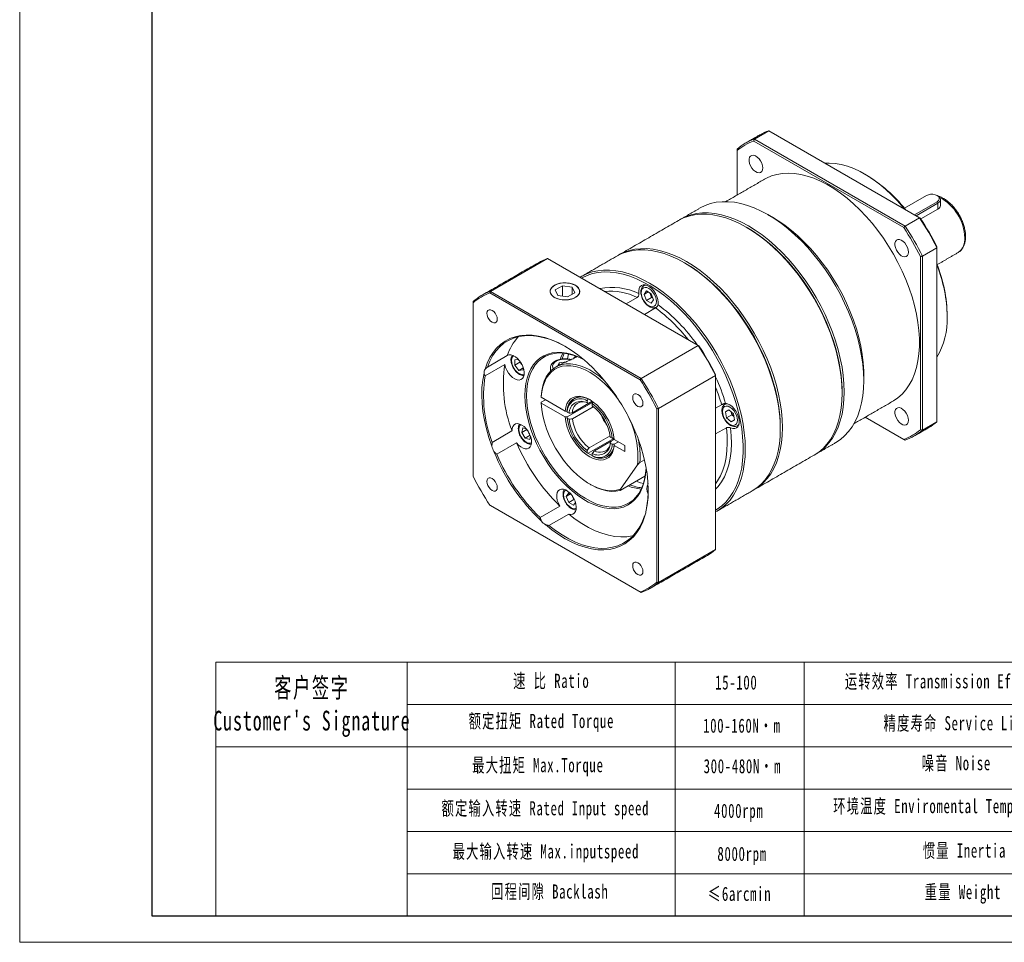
# Model space of a CAD drawing. Header units: millimetres. Extents: x 39 to 801, y 11 to 550.
# Tile 1 of 4: x 39 to 377, y 11 to 327. Entities that reach past the tile are written whole.
import ezdxf

# ---------------------------------------------------------------- set-up
doc = ezdxf.new("R2010")
doc.units = ezdxf.units.MM
doc.header["$LTSCALE"] = 10
doc.layers.get('0').update_dxf_attribs({"lineweight": 18})
doc.layers.add('7标注层', color=4, linetype='Continuous', lineweight=18)
doc.layers.add('图框_外框线', color=7, linetype='Continuous', lineweight=18)
doc.styles.add('标准', font='txt', dxfattribs={"width": 0.667})

msp = doc.modelspace()

# ---------------------------------------------------------------- linework, layer by layer
at = {"color": 7, "linetype": 'Continuous', "lineweight": 15}
for p, q in [((290.89, 286.42), (295.84, 289.28)), ((347.59, 259.41), (295.84, 289.28)), ((342.16, 256.01), (290.66, 285.74)), ((290.89, 286.42), (342.64, 256.55)), ((284.94, 282.99), (284.94, 282.44)), ((284.94, 282.44), (284.94, 267.18)), ((349.93, 267.03), (342.36, 262.67)), ((345.83, 260.42), (353.6, 264.91)), ((353.89, 264.42), (346.39, 260.1)), ((353.6, 264.91), (353.89, 264.42)), ((353.89, 264.42), (353.89, 262.37)), ((354.77, 265.65), (354.77, 263.63)), ((353.89, 262.37), (348.01, 258.98)), ((347.59, 259.41), (342.64, 256.55)), ((348.58, 246.25), (353.53, 249.11)), ((353.53, 249.37), (353.53, 249.11)), ((353.53, 189.35), (353.53, 249.11)), ((360.8, 247.46), (360.92, 247.54)), ((219.9, 245.44), (200.31, 234.13)), ((271.64, 215.57), (219.9, 245.44)), ((347.88, 186.64), (347.88, 246.11)), ((348.58, 246.25), (348.58, 186.49)), ((251.67, 203.83), (200.13, 233.59)), ((200.31, 234.13), (252.06, 204.26)), ((225, 236.07), (222.55, 234.65)), ((222.55, 234.65), (223.45, 232.72)), ((228.35, 235.55), (225, 236.07)), ((225, 232.48), (225, 236.07)), ((226.8, 232.21), (229.25, 233.62)), ((229.25, 233.62), (228.35, 235.55)), ((228.35, 233.1), (228.35, 235.55)), ((253.05, 233.12), (253.86, 234.28)), ((254.46, 233.94), (253.05, 233.12)), ((253.86, 231.02), (253.05, 233.12)), ((253.86, 234.28), (255.5, 233.34)), ((255.02, 233.61), (255.22, 233.09)), ((255.5, 233.34), (256.31, 231.23)), ((194.36, 230.7), (194.36, 230.26)), ((194.36, 230.26), (194.36, 170.73)), ((223.45, 232.72), (226.8, 232.21)), ((246.89, 229.86), (250.71, 232.06)), ((255.63, 232.04), (253.86, 231.02)), ((255.5, 230.07), (253.86, 231.02)), ((255.22, 233.09), (255.63, 232.04)), ((256.31, 231.23), (255.5, 230.07)), ((255.63, 232.04), (256.11, 231.76)), ((256.95, 228.46), (253.14, 226.25)), ((357.07, 225.76), (357.07, 225.35)), ((271.64, 215.57), (252.06, 204.26)), ((199.32, 208.17), (206.1, 212.09)), ((208.69, 210.68), (209.91, 210.79)), ((208.69, 208.79), (208.69, 210.68)), ((210.46, 209.81), (208.69, 208.79)), ((210.46, 209.81), (210.46, 210.11)), ((211.17, 208.93), (210.46, 209.81)), ((223.36, 208.51), (223.86, 209.59)), ((223.86, 209.59), (226.41, 209.99)), ((223.86, 208.79), (223.86, 209.59)), ((229.79, 211.87), (229.79, 211.63)), ((205.28, 209.03), (198.5, 205.11)), ((210.11, 207.03), (208.69, 208.79)), ((211.52, 207.85), (210.11, 207.03)), ((211.52, 207.16), (210.11, 207.03)), ((211.18, 208.92), (211.17, 208.93)), ((211.52, 208.12), (211.52, 207.16)), ((220.9, 207.8), (220.9, 206.72)), ((277.59, 205.27), (258, 193.96)), ((277.59, 205.48), (277.59, 205.27)), ((277.59, 145.51), (277.59, 205.27)), ((328.43, 205.56), (328.43, 203.52)), ((321.01, 199.64), (321.01, 199.23)), ((225.95, 193.08), (217.79, 197.79)), ((217.79, 196.15), (219.21, 196.97)), ((226.66, 191.04), (235.49, 196.14)), ((228.43, 192.46), (235.28, 196.41)), ((233.5, 196.62), (233.5, 195.86)), ((235.28, 196.41), (234.21, 195.8)), ((235.14, 196.35), (235.18, 195.96)), ((235.49, 196.14), (235.15, 196.34)), ((217.79, 195.75), (225.95, 191.04)), ((226.66, 191.04), (235.14, 195.94)), ((227.31, 192.29), (226.66, 192.67)), ((235.63, 194.57), (228.43, 190.42)), ((235.16, 195.74), (235.14, 195.94)), ((235.27, 194.84), (235.27, 195.6)), ((257.44, 134.32), (257.44, 193.85)), ((258, 193.96), (258, 134.2)), ((277.59, 194.03), (279.66, 195.23)), ((280.81, 195.37), (280.89, 195.42)), ((280.93, 192.85), (282.09, 193.51)), ((282.09, 193.51), (280.93, 192.85)), ((281.36, 190.78), (280.93, 192.85)), ((282.09, 193.51), (283.67, 192.11)), ((282.93, 192.77), (283.13, 191.8)), ((226.66, 190.63), (227.31, 190.25)), ((283.13, 191.8), (281.36, 190.78)), ((282.93, 189.38), (281.36, 190.78)), ((284.09, 190.05), (282.93, 189.38)), ((283.13, 191.8), (283.87, 191.14)), ((283.67, 192.11), (284.09, 190.05)), ((328.94, 190.97), (342.16, 183.34)), ((342.64, 183.06), (328.94, 190.97)), ((353.53, 189.35), (348.58, 186.49)), ((200.93, 182.31), (207.72, 186.23)), ((211.06, 185.73), (211.48, 187.31)), ((212.81, 186.74), (211.06, 185.73)), ((211.48, 187.31), (212.58, 187.02)), ((213.4, 185.75), (212.91, 186.61)), ((281.28, 187.33), (277.59, 185.2)), ((285.13, 188.05), (285.06, 188.01)), ((299.79, 187.39), (299.79, 186.98)), ((212.21, 183.73), (211.06, 185.73)), ((213.96, 184.74), (212.21, 183.73)), ((213.79, 183.31), (212.21, 183.73)), ((213.9, 184.9), (213.4, 185.75)), ((214.08, 184.41), (213.79, 183.31)), ((242.69, 183.67), (233.86, 178.57)), ((234.21, 180.42), (241.4, 184.57)), ((241.75, 182.73), (235.98, 179.4)), ((242.11, 183.75), (241.46, 184.13)), ((241.75, 182.73), (242.82, 183.35)), ((242.66, 183.25), (242.25, 183.53)), ((242.38, 183.49), (242.69, 183.26)), ((242.69, 183.27), (242.69, 183.67)), ((246.41, 181.27), (242.82, 183.34)), ((244.24, 182.52), (242.82, 181.7)), ((244.24, 182.52), (242.82, 181.7)), ((209.31, 182.14), (202.52, 178.22)), ((233.5, 179.53), (233.5, 178.77)), ((241.46, 182.08), (242.11, 181.71)), ((242.82, 181.29), (246.41, 179.23)), ((246.41, 179.23), (246.41, 181.27)), ((235.27, 177.75), (235.27, 178.51)), ((251.6, 175.46), (253.17, 176.36)), ((244.94, 166.27), (250.78, 174.58)), ((244.82, 165.81), (253.31, 170.71)), ((226.35, 163.79), (227.17, 164.95)), ((227.77, 164.61), (226.35, 163.79)), ((227.17, 161.69), (226.35, 163.79)), ((227.17, 164.95), (228, 164.47)), ((228.94, 162.71), (227.17, 161.69)), ((228.53, 163.76), (228.52, 163.78)), ((228.94, 162.71), (228.53, 163.76)), ((229.19, 162.56), (228.94, 162.71)), ((200.13, 160.75), (251.67, 130.99)), ((252.06, 130.77), (200.31, 160.64)), ((217.34, 156.53), (224.13, 160.45)), ((228.8, 160.74), (227.17, 161.69)), ((229.5, 161.74), (228.8, 160.74)), ((227.19, 157.73), (220.41, 153.81)), ((277.59, 145.51), (258, 134.2))]:
    msp.add_line(p, q, dxfattribs=at)
for p, q in [((171.8, 106.89), (171.8, 19.8)), ((263.73, 106.89), (263.73, 19.8))]:
    msp.add_line(p, q)
for points in [[(293.74, 276.49), (293.66, 277.27), (293.4, 278.09), (293, 278.89), (292.48, 279.61), (291.88, 280.2), (291.25, 280.62), (290.63, 280.83), (290.06, 280.82), (289.6, 280.59), (289.27, 280.15), (289.1, 279.54), (289.1, 278.81), (289.27, 278), (289.6, 277.18), (290.06, 276.42), (290.63, 275.75), (291.25, 275.24), (291.88, 274.93), (292.48, 274.83), (293, 274.95), (293.4, 275.29), (293.66, 275.82), (293.74, 276.49)], [(342.48, 262.36), (341.97, 262.97), (339.99, 265.21), (337.94, 267.3), (335.84, 269.24), (333.7, 271.01), (331.52, 272.61), (329.33, 274.02), (327.14, 275.24), (324.96, 276.25), (322.8, 277.06), (320.67, 277.66), (318.6, 278.03), (316.58, 278.19), (315.09, 278.17)], [(294.41, 272.65), (295.03, 272.98), (296.76, 273.74), (298.59, 274.28), (300.52, 274.6), (302.54, 274.71), (304.64, 274.59), (306.8, 274.26), (309.01, 273.71), (311.26, 272.94), (313.54, 271.97), (315.83, 270.79), (318.13, 269.42), (320.42, 267.85), (322.69, 266.1), (324.92, 264.18), (327.11, 262.1), (329.24, 259.86), (331.3, 257.49), (333.27, 254.99), (335.16, 252.39), (336.94, 249.68), (338.61, 246.89), (340.16, 244.03), (341.58, 241.13), (342.86, 238.18), (344, 235.22), (344.99, 232.25), (345.82, 229.29), (346.49, 226.37), (346.99, 223.49), (347.33, 220.66), (347.5, 217.92), (347.5, 215.26), (347.33, 212.71), (346.99, 210.28), (346.49, 207.98), (345.82, 205.83), (344.99, 203.83), (344, 202.01), (342.86, 200.35), (341.58, 198.89), (340.16, 197.62), (338.61, 196.55), (338.41, 196.43)], [(353.6, 264.91), (354.08, 265.29), (354.33, 265.74), (354.33, 266.21), (354.08, 266.65), (353.6, 267.03), (352.95, 267.31), (352.17, 267.45), (351.36, 267.45), (350.58, 267.31), (349.93, 267.03)], [(272.3, 262.77), (274.02, 263.62), (275.85, 264.27), (277.77, 264.7), (279.79, 264.92), (281.89, 264.92), (284.06, 264.71), (286.29, 264.28), (288.56, 263.63), (290.87, 262.78), (293.2, 261.72), (295.55, 260.47), (297.9, 259.02), (300.23, 257.38), (302.54, 255.56), (304.81, 253.58), (307.04, 251.44), (309.21, 249.15), (311.31, 246.72), (313.33, 244.18), (315.25, 241.52), (317.08, 238.76), (318.8, 235.92), (320.4, 233.02), (321.87, 230.06), (323.21, 227.06), (324.41, 224.03), (325.46, 221), (326.36, 217.98), (327.1, 214.98), (327.68, 212.02), (328.1, 209.11), (328.35, 206.27), (328.43, 203.52), (328.35, 200.86), (328.1, 198.31), (327.68, 195.88), (327.1, 193.59), (326.36, 191.44), (325.46, 189.46), (324.41, 187.64), (323.21, 186), (321.87, 184.55), (320.4, 183.29), (318.8, 182.23), (318.8, 182.23)], [(353.89, 266.87), (354.17, 266.68), (354.58, 266.25), (354.76, 265.77), (354.7, 265.28), (354.4, 264.82), (353.89, 264.42)], [(321.01, 199.23), (320.92, 201.99), (320.67, 204.83), (320.25, 207.73), (319.67, 210.7), (318.93, 213.69), (318.03, 216.72), (316.98, 219.75), (315.79, 222.77), (314.45, 225.77), (312.98, 228.73), (311.38, 231.64), (309.66, 234.48), (307.83, 237.23), (305.9, 239.89), (303.88, 242.44), (301.78, 244.86), (299.62, 247.15), (297.39, 249.29), (295.11, 251.28), (292.8, 253.09), (290.47, 254.73), (288.13, 256.18), (285.78, 257.44), (283.45, 258.49), (281.14, 259.35), (278.86, 259.99), (276.64, 260.42), (274.47, 260.63), (272.37, 260.63), (270.35, 260.41), (268.42, 259.98), (266.59, 259.34), (264.88, 258.48)], [(265.23, 258.68), (265.58, 258.89), (267.3, 259.74), (269.13, 260.39), (271.06, 260.82), (273.07, 261.04), (275.17, 261.04), (277.34, 260.83), (279.57, 260.4), (281.84, 259.76), (284.15, 258.9), (286.49, 257.85), (288.83, 256.59), (291.18, 255.14), (293.51, 253.5), (295.82, 251.69), (298.1, 249.7), (300.32, 247.56), (302.49, 245.27), (304.59, 242.85), (306.61, 240.3), (308.54, 237.64), (310.36, 234.88), (312.08, 232.05), (313.68, 229.14), (315.15, 226.18), (316.49, 223.18), (317.69, 220.16), (318.74, 217.13), (319.64, 214.1), (320.38, 211.1), (320.96, 208.14), (321.38, 205.23), (321.63, 202.39), (321.71, 199.64), (321.63, 196.98), (321.38, 194.43), (320.96, 192), (320.38, 189.71), (319.64, 187.57), (318.74, 185.58), (317.69, 183.76), (316.49, 182.12), (315.15, 180.67), (313.68, 179.41), (312.08, 178.35), (311.72, 178.15)], [(297.32, 259.44), (299.04, 258.39), (301.33, 256.83), (303.6, 255.08), (305.83, 253.16), (308.02, 251.08), (310.15, 248.84), (312.21, 246.47), (314.18, 243.97), (316.07, 241.36), (317.85, 238.66), (319.52, 235.87), (321.07, 233.01), (322.49, 230.1), (323.77, 227.16), (324.91, 224.2), (325.89, 221.23), (326.73, 218.27), (327.4, 215.35), (327.9, 212.46), (328.24, 209.64), (328.41, 206.9), (328.43, 205.56)], [(288.48, 255.97), (290.24, 254.9), (292.58, 253.31), (294.9, 251.53), (297.18, 249.58), (299.42, 247.47), (301.6, 245.21), (303.72, 242.8), (305.75, 240.27), (307.69, 237.63), (309.54, 234.89), (311.27, 232.06), (312.89, 229.15), (314.37, 226.2), (315.73, 223.2), (316.94, 220.18), (318, 217.14), (318.91, 214.12), (319.66, 211.12), (320.25, 208.15), (320.67, 205.24), (320.92, 202.4), (321.01, 199.64)], [(321.01, 199.64), (320.98, 201.01), (320.82, 203.81), (320.48, 206.69), (319.97, 209.63), (319.3, 212.61), (318.47, 215.63), (317.49, 218.66), (316.35, 221.69), (315.07, 224.7), (313.65, 227.68), (312.09, 230.61), (310.42, 233.48), (308.63, 236.27), (306.73, 238.97), (304.74, 241.55), (302.67, 244.02), (300.52, 246.36), (298.31, 248.55), (296.04, 250.58), (293.74, 252.44), (291.41, 254.13), (289.07, 255.63), (288.48, 255.97)], [(343.74, 247.63), (343.66, 248.41), (343.4, 249.22), (343, 250.03), (342.48, 250.75), (341.88, 251.34), (341.25, 251.76), (340.63, 251.97), (340.06, 251.95), (339.6, 251.72), (339.27, 251.28), (339.1, 250.68), (339.1, 249.94), (339.27, 249.14), (339.6, 248.32), (340.06, 247.55), (340.63, 246.89), (341.25, 246.38), (341.88, 246.06), (342.48, 245.96), (343, 246.09), (343.4, 246.42), (343.66, 246.95), (343.74, 247.63)], [(299.79, 186.98), (299.71, 189.74), (299.46, 192.58), (299.04, 195.49), (298.46, 198.45), (297.72, 201.45), (296.82, 204.47), (295.77, 207.5), (294.57, 210.52), (293.23, 213.52), (291.76, 216.48), (290.16, 219.39), (288.44, 222.23), (286.62, 224.99), (284.69, 227.64), (282.67, 230.19), (280.57, 232.62), (278.4, 234.91), (276.18, 237.05), (273.9, 239.03), (271.59, 240.85), (269.26, 242.48), (266.91, 243.93), (264.57, 245.19), (262.23, 246.25), (259.92, 247.1), (257.65, 247.74), (255.42, 248.17), (253.25, 248.39), (251.15, 248.39), (249.14, 248.17), (247.21, 247.74), (245.38, 247.09), (243.66, 246.24)], [(244.02, 246.44), (244.37, 246.64), (246.09, 247.5), (247.91, 248.14), (249.84, 248.58), (251.86, 248.79), (253.96, 248.8), (256.13, 248.58), (258.36, 248.15), (260.63, 247.51), (262.94, 246.66), (265.27, 245.6), (267.62, 244.34), (269.97, 242.89), (272.3, 241.25), (274.61, 239.44), (276.88, 237.46), (279.11, 235.31), (281.28, 233.03), (283.38, 230.6), (285.4, 228.05), (287.32, 225.39), (289.15, 222.64), (290.87, 219.8), (292.47, 216.89), (293.94, 213.93), (295.28, 210.93), (296.48, 207.91), (297.53, 204.88), (298.43, 201.86), (299.17, 198.86), (299.75, 195.9), (300.17, 192.99), (300.42, 190.15), (300.5, 187.39), (300.42, 184.73), (300.17, 182.18), (299.75, 179.75), (299.17, 177.46), (298.43, 175.32), (297.53, 173.33), (296.48, 171.52), (295.28, 169.88), (293.94, 168.42), (292.47, 167.16), (290.87, 166.1), (290.51, 165.9)], [(299.79, 187.39), (299.77, 188.76), (299.6, 191.56), (299.26, 194.44), (298.76, 197.38), (298.09, 200.37), (297.26, 203.38), (296.27, 206.41), (295.14, 209.44), (293.85, 212.46), (292.43, 215.44), (290.88, 218.37), (289.2, 221.23), (287.41, 224.02), (285.52, 226.72), (283.53, 229.31), (281.45, 231.78), (279.31, 234.11), (277.09, 236.3), (274.83, 238.33), (272.53, 240.2), (270.2, 241.88), (267.85, 243.38), (267.27, 243.73)], [(267.27, 243.73), (269.03, 242.66), (271.37, 241.06), (273.68, 239.29), (275.97, 237.34), (278.21, 235.23), (280.39, 232.96), (282.5, 230.56), (284.54, 228.03), (286.48, 225.38), (288.32, 222.64), (290.06, 219.81), (291.67, 216.91), (293.16, 213.95), (294.51, 210.95), (295.72, 207.93), (296.79, 204.9), (297.7, 201.87), (298.45, 198.87), (299.03, 195.9), (299.45, 192.99), (299.71, 190.15), (299.79, 187.39)], [(231.1, 238.97), (231.64, 239.3), (233.36, 240.15), (235.19, 240.8), (237.12, 241.23), (239.13, 241.45), (241.23, 241.45), (243.4, 241.23), (245.63, 240.8), (247.9, 240.16), (250.21, 239.31), (252.55, 238.25), (254.89, 236.99), (257.24, 235.54), (259.57, 233.91), (261.88, 232.09), (264.16, 230.11), (266.38, 227.97), (268.55, 225.68), (270.65, 223.25), (272.67, 220.7), (274.6, 218.05), (276.42, 215.29), (278.14, 212.45), (279.74, 209.54), (281.21, 206.58), (282.55, 203.58), (283.75, 200.56), (284.8, 197.53), (285.7, 194.51), (286.44, 191.51), (287.02, 188.55), (287.44, 185.64), (287.69, 182.8), (287.77, 180.04), (287.69, 177.38), (287.44, 174.83), (287.02, 172.41), (286.44, 170.12), (285.7, 167.97), (284.8, 165.99), (283.75, 164.17), (282.55, 162.53), (281.21, 161.08), (279.74, 159.82), (278.14, 158.76), (277.59, 158.45)], [(277.59, 159.01), (278.15, 159.36), (279.7, 160.5), (281.13, 161.84), (282.41, 163.37), (283.55, 165.08), (284.53, 166.98), (285.36, 169.03), (286.03, 171.25), (286.54, 173.6), (286.87, 176.09), (287.04, 178.7), (287.04, 181.41), (286.87, 184.21), (286.54, 187.09), (286.03, 190.03), (285.36, 193.02), (284.53, 196.04), (283.55, 199.07), (282.41, 202.1), (281.13, 205.11), (279.7, 208.09), (278.15, 211.02), (276.48, 213.89), (274.69, 216.68), (272.79, 219.37), (270.8, 221.96), (268.73, 224.43), (266.58, 226.76), (264.37, 228.95), (262.1, 230.99), (259.8, 232.85), (257.47, 234.54), (255.13, 236.04), (252.78, 237.34), (250.44, 238.45), (248.12, 239.35), (245.84, 240.04), (243.6, 240.51), (241.42, 240.77), (239.3, 240.8), (237.27, 240.62), (235.32, 240.22), (233.48, 239.6), (231.75, 238.78), (231.59, 238.69)], [(222.29, 236.22), (221.6, 235.72), (221.11, 235.15), (220.85, 234.53), (220.82, 233.9), (221.02, 233.27), (221.46, 232.69), (222.1, 232.17), (222.92, 231.75), (223.88, 231.43), (224.94, 231.25), (226.04, 231.19), (227.13, 231.28), (228.17, 231.5), (229.1, 231.84), (229.88, 232.29), (230.47, 232.83), (230.85, 233.43), (231, 234.06), (230.91, 234.69), (230.59, 235.3), (230.04, 235.85), (229.31, 236.33), (228.41, 236.7), (227.4, 236.95), (226.31, 237.07), (225.21, 237.05), (224.14, 236.9), (223.15, 236.62), (222.29, 236.22)], [(224.59, 236.95), (223.57, 236.73), (222.66, 236.38), (221.91, 235.92), (221.33, 235.39), (220.98, 234.79), (220.85, 234.16), (220.96, 233.54), (221.3, 232.94), (221.85, 232.39), (222.59, 231.93), (223.49, 231.57), (224.5, 231.33), (225.58, 231.23), (226.67, 231.25), (227.73, 231.42), (228.7, 231.71), (229.54, 232.11), (230.21, 232.61), (230.67, 233.18), (230.92, 233.8), (230.93, 234.43), (230.7, 235.04), (230.25, 235.62), (229.6, 236.12), (228.77, 236.54), (227.81, 236.84), (226.76, 237.01), (225.67, 237.05), (224.59, 236.95)], [(251.22, 233.38), (251.19, 234.29), (251.33, 235.09), (251.64, 235.73), (252.11, 236.17), (252.7, 236.4), (253.4, 236.4), (254.15, 236.17), (254.93, 235.72), (255.68, 235.08), (256.37, 234.28), (256.97, 233.37), (257.44, 232.38), (257.75, 231.38), (257.89, 230.42), (257.85, 229.55)], [(252.1, 233.67), (252.19, 232.84), (252.44, 231.98), (252.85, 231.12), (253.39, 230.34), (254.01, 229.68), (254.68, 229.2), (255.35, 228.91), (255.97, 228.85), (256.5, 229.02), (256.91, 229.4), (257.17, 229.97), (257.26, 230.69), (257.17, 231.51), (256.91, 232.38), (256.5, 233.23), (255.97, 234.01), (255.35, 234.67), (254.68, 235.16), (254.01, 235.44), (253.39, 235.5), (252.85, 235.34), (252.44, 234.96), (252.19, 234.39), (252.1, 233.67)], [(252.98, 236.1), (253.4, 236.26), (253.81, 236.3)], [(255.22, 233.09), (255.33, 232.85), (255.45, 232.62), (255.59, 232.4), (255.74, 232.19), (255.91, 232), (256.08, 231.83), (256.08, 231.83)], [(202.67, 224.57), (202.58, 225.25), (202.33, 225.96), (201.94, 226.64), (201.45, 227.22), (200.9, 227.63), (200.35, 227.85), (199.86, 227.84), (199.47, 227.62), (199.22, 227.19), (199.13, 226.61), (199.22, 225.93), (199.47, 225.22), (199.86, 224.54), (200.35, 223.96), (200.9, 223.55), (201.45, 223.33), (201.94, 223.34), (202.33, 223.56), (202.58, 223.99), (202.67, 224.57)], [(198.5, 207.45), (199.24, 209.53), (200.14, 211.43), (201.21, 213.14), (202.44, 214.66), (203.82, 215.96), (205.34, 217.06), (206.99, 217.93), (208.76, 218.57), (210.64, 218.99), (212.62, 219.16), (214.68, 219.1), (216.82, 218.81), (219.01, 218.28), (221.25, 217.52), (223.51, 216.54), (225.8, 215.34), (228.08, 213.92), (230.35, 212.31), (232.59, 210.5)], [(226.08, 215.17), (225.13, 215.7), (222.84, 216.81), (220.58, 217.7), (218.35, 218.36), (216.18, 218.78), (214.07, 218.96), (212.04, 218.9), (210.1, 218.61), (208.27, 218.07), (206.56, 217.3), (204.98, 216.31), (203.53, 215.09), (202.23, 213.65), (201.09, 212.02), (200.12, 210.19), (199.32, 208.17)], [(212.18, 198.37), (212.27, 200.48), (212.52, 202.47), (212.93, 204.33), (213.51, 206.04), (214.24, 207.6), (215.13, 208.99), (216.15, 210.19), (217.32, 211.2), (218.6, 212.02), (220.01, 212.62), (221.52, 213.02), (223.12, 213.2), (224.8, 213.16), (226.55, 212.91), (228.35, 212.45), (230.18, 211.77), (232.04, 210.89), (232.27, 210.77)], [(232.32, 210.73), (230.93, 211.41), (229.08, 212.13), (227.27, 212.64), (225.51, 212.93), (223.82, 213.01), (222.2, 212.86), (220.68, 212.5), (219.26, 211.92), (217.95, 211.13), (216.77, 210.14), (215.73, 208.95), (214.84, 207.58), (214.09, 206.03), (213.51, 204.32), (213.09, 202.47), (212.83, 200.48), (212.75, 198.37)], [(224.35, 210.84), (224.53, 211.4), (225.16, 212.96)], [(225.61, 212.92), (225.48, 212.6), (224.92, 211.01)], [(206.1, 212.09), (206.69, 212.33), (207.38, 212.33), (208.13, 212.11), (208.9, 211.68), (209.66, 211.05), (210.35, 210.26), (210.95, 209.35), (211.43, 208.37), (211.75, 207.38), (211.9, 206.41), (211.88, 205.54), (211.68, 204.79), (211.31, 204.22), (210.8, 203.84), (210.17, 203.69), (209.46, 203.77), (208.69, 204.07), (207.92, 204.58), (207.19, 205.27), (206.52, 206.11), (205.96, 207.05), (205.54, 208.04), (205.28, 209.03)], [(208.28, 212.05), (207.89, 211.68), (207.63, 211.12), (207.55, 210.4), (207.63, 209.58), (207.89, 208.72), (208.3, 207.87), (208.83, 207.1), (209.45, 206.44), (210.11, 205.96), (210.77, 205.68), (211.39, 205.62), (211.9, 205.77)], [(227.76, 210.62), (227.64, 210.65), (226.67, 210.83), (225.64, 210.86), (224.64, 210.76), (223.7, 210.52), (222.9, 210.15), (222.26, 209.68), (221.84, 209.15), (221.66, 208.56), (221.72, 207.97), (221.89, 207.61)], [(226.73, 210.99), (227.01, 212.12), (227.18, 212.66)], [(229.59, 211.95), (229.3, 211.69), (228.9, 211.28)], [(217.79, 198.2), (217.96, 200.05), (218.31, 201.77), (218.81, 203.35), (219.48, 204.77), (220.29, 206.01), (221.25, 207.07), (222.35, 207.94), (223.57, 208.59), (224.9, 209.04), (226.33, 209.27), (227.85, 209.28), (229.43, 209.07), (231.07, 208.64), (232.74, 208), (234.44, 207.16), (236.13, 206.12), (237.82, 204.89), (239.47, 203.48), (239.48, 203.47)], [(244.66, 196.33), (244, 197.29), (242.58, 199.16), (241.07, 200.9), (239.49, 202.5), (237.86, 203.95), (236.19, 205.22), (234.5, 206.31), (232.82, 207.2), (231.15, 207.88), (229.51, 208.35), (227.92, 208.6), (226.4, 208.63), (224.97, 208.43), (223.62, 208.02), (222.4, 207.39), (221.29, 206.56), (220.32, 205.52), (219.49, 204.3), (218.82, 202.9), (218.31, 201.33), (217.97, 199.63), (217.79, 197.79)], [(221.12, 206.95), (220.93, 207.48), (220.9, 207.83)], [(200.8, 181.02), (199.78, 184.03), (198.92, 187.02), (198.24, 189.99), (197.75, 192.9), (197.45, 195.75), (197.33, 198.5), (197.41, 201.15), (197.67, 203.67), (198.13, 206.04)], [(253.75, 173.57), (253.68, 172.27), (253.43, 170.28), (253.01, 168.42), (252.43, 166.7), (251.7, 165.14), (250.82, 163.76), (249.79, 162.55), (248.63, 161.54), (247.34, 160.73), (245.93, 160.12), (244.42, 159.72), (242.82, 159.54), (241.14, 159.58), (239.4, 159.83), (237.6, 160.3), (235.76, 160.97), (233.9, 161.85), (232.04, 162.93), (230.18, 164.19), (228.35, 165.64), (226.55, 167.25), (224.8, 169.01), (223.12, 170.92), (221.52, 172.95), (220.01, 175.08), (218.6, 177.31), (217.32, 179.61), (216.15, 181.97), (215.13, 184.36), (214.24, 186.77), (213.51, 189.17), (212.93, 191.55), (212.52, 193.89), (212.27, 196.17), (212.18, 198.37)], [(212.75, 198.37), (212.83, 196.17), (213.09, 193.89), (213.51, 191.54), (214.09, 189.16), (214.84, 186.75), (215.73, 184.35), (216.77, 181.96), (217.95, 179.6), (219.26, 177.31), (220.68, 175.09), (222.2, 172.97), (223.82, 170.96), (225.51, 169.07), (227.27, 167.34), (229.08, 165.76), (230.93, 164.35), (232.79, 163.13), (234.65, 162.1), (236.51, 161.28), (238.34, 160.66), (240.12, 160.26), (241.85, 160.07), (243.51, 160.11), (245.08, 160.36), (246.55, 160.83), (247.92, 161.52), (249.16, 162.41), (250.27, 163.5), (251.24, 164.78), (252.06, 166.24), (252.73, 167.87), (253.23, 169.66), (253.57, 171.58), (253.74, 173.62)], [(225.95, 193.08), (226.17, 194.37), (226.56, 195.5), (227.13, 196.45), (227.85, 197.21), (228.71, 197.75), (229.69, 198.06), (230.77, 198.14), (231.93, 197.98), (233.15, 197.6), (234.39, 196.99), (235.63, 196.16), (236.84, 195.15), (238, 193.97), (239.08, 192.64), (240.06, 191.19), (240.92, 189.66), (241.64, 188.07), (242.21, 186.47), (242.6, 184.88), (242.82, 183.34)], [(234.57, 196.88), (233.55, 197.37), (232.4, 197.74), (231.29, 197.89), (230.25, 197.81), (229.31, 197.52), (228.49, 197), (227.8, 196.29), (227.25, 195.38), (226.87, 194.3), (226.66, 193.08)], [(252.67, 195.71), (252.58, 196.39), (252.33, 197.1), (251.94, 197.78), (251.45, 198.35), (250.9, 198.77), (250.35, 198.98), (249.86, 198.98), (249.47, 198.75), (249.22, 198.33), (249.13, 197.75), (249.22, 197.07), (249.47, 196.35), (249.86, 195.67), (250.35, 195.1), (250.9, 194.68), (251.45, 194.47), (251.94, 194.47), (252.33, 194.7), (252.58, 195.12), (252.67, 195.71)], [(311.37, 177.94), (311.38, 177.94), (312.98, 179), (314.45, 180.26), (315.79, 181.71), (316.98, 183.35), (318.03, 185.17), (318.93, 187.16), (319.67, 189.3), (320.25, 191.59), (320.67, 194.02), (320.92, 196.57), (321.01, 199.23)], [(217.79, 195.75), (217.98, 193.64), (218.34, 191.46), (218.88, 189.23), (219.6, 186.98), (220.47, 184.73), (221.5, 182.51), (222.67, 180.34), (223.97, 178.25), (225.39, 176.25), (226.9, 174.38), (228.5, 172.64), (230.16, 171.07), (231.87, 169.68), (233.6, 168.47), (235.35, 167.48), (237.08, 166.7), (238.78, 166.14), (240.44, 165.82), (242.03, 165.74), (243.53, 165.89), (244.94, 166.27)], [(281.84, 194.71), (281.22, 194.77), (280.69, 194.61), (280.28, 194.23), (280.02, 193.66), (279.93, 192.94), (280.02, 192.11), (280.28, 191.25), (280.69, 190.39), (281.22, 189.61), (281.84, 188.95), (282.51, 188.47), (283.18, 188.18), (283.8, 188.12), (284.34, 188.29), (284.75, 188.67), (285.01, 189.24), (285.09, 189.96), (285.01, 190.78), (284.75, 191.65), (284.34, 192.5), (283.8, 193.28), (283.18, 193.94), (282.51, 194.43), (281.84, 194.71)], [(280.98, 195.7), (281.72, 195.55), (282.5, 195.17), (283.26, 194.59), (283.98, 193.84), (284.61, 192.96), (285.13, 191.99), (285.49, 190.99), (285.69, 190.01), (285.72, 189.1), (285.56, 188.32), (285.24, 187.69), (284.76, 187.26), (284.16, 187.05), (283.46, 187.07), (282.7, 187.32)], [(343.74, 189.89), (343.66, 190.67), (343.4, 191.49), (343, 192.29), (342.48, 193.01), (341.88, 193.6), (341.25, 194.02), (340.63, 194.23), (340.06, 194.22), (339.6, 193.98), (339.27, 193.55), (339.1, 192.94), (339.1, 192.21), (339.27, 191.4), (339.6, 190.58), (340.06, 189.81), (340.63, 189.15), (341.25, 188.64), (341.88, 188.33), (342.48, 188.23), (343, 188.35), (343.4, 188.69), (343.66, 189.21), (343.74, 189.89)], [(242.82, 181.29), (242.6, 180.01), (242.21, 178.88), (241.64, 177.92), (240.92, 177.17), (240.06, 176.63), (239.08, 176.32), (238, 176.24), (236.84, 176.39), (235.63, 176.78), (234.39, 177.39), (233.15, 178.21), (231.93, 179.22), (230.77, 180.41), (229.69, 181.74), (228.71, 183.19), (227.85, 184.72), (227.13, 186.3), (226.56, 187.91), (226.17, 189.5), (225.95, 191.04)], [(207.72, 186.23), (207.79, 187.08), (208.02, 187.79), (208.42, 188.32), (208.96, 188.65), (209.62, 188.75), (210.35, 188.62), (211.11, 188.27), (211.88, 187.72), (212.6, 186.99), (213.25, 186.12), (213.78, 185.17), (214.16, 184.17), (214.38, 183.19), (214.43, 182.27), (214.3, 181.47), (214, 180.82), (213.55, 180.36), (212.97, 180.12), (212.28, 180.1), (211.53, 180.31), (210.76, 180.74), (210.01, 181.36), (209.31, 182.14)], [(210.8, 188.44), (210.41, 188.07), (210.16, 187.51), (210.07, 186.79), (210.16, 185.97), (210.41, 185.11), (210.82, 184.26), (211.35, 183.49), (211.97, 182.84), (212.63, 182.35), (213.3, 182.07), (213.92, 182.01), (214.43, 182.16)], [(277.59, 168.13), (278.27, 169.11), (279.25, 170.86), (280.06, 172.79), (280.7, 174.89), (281.17, 177.13), (281.47, 179.51), (281.58, 182.02), (281.52, 184.63), (281.28, 187.33)], [(282.7, 187.32), (282.94, 184.57), (283, 181.91), (282.87, 179.35), (282.57, 176.93), (282.08, 174.64), (281.42, 172.51), (280.59, 170.54), (279.59, 168.76), (278.43, 167.17), (277.59, 166.24)], [(285.65, 188.63), (285.44, 188.33), (285.13, 188.05)], [(290.16, 165.69), (290.16, 165.69), (291.76, 166.75), (293.23, 168.02), (294.57, 169.47), (295.77, 171.11), (296.82, 172.93), (297.72, 174.91), (298.46, 177.05), (299.04, 179.35), (299.46, 181.77), (299.71, 184.32), (299.79, 186.98)], [(251, 183.56), (252.03, 180.55), (252.88, 177.56), (253.56, 174.59), (254.05, 171.68), (254.35, 168.83), (254.47, 166.08), (254.39, 163.43), (254.13, 160.91), (253.67, 158.53)], [(233.72, 178.67), (234.74, 178), (235.92, 177.42), (237.08, 177.05), (238.19, 176.9), (239.23, 176.97), (240.17, 177.27), (240.99, 177.78), (241.68, 178.5), (242.22, 179.4), (242.61, 180.48), (242.82, 181.7)], [(202.67, 166.83), (202.58, 167.51), (202.33, 168.23), (201.94, 168.9), (201.45, 169.48), (200.9, 169.89), (200.35, 170.11), (199.86, 170.1), (199.47, 169.88), (199.22, 169.45), (199.13, 168.87), (199.22, 168.19), (199.47, 167.48), (199.86, 166.8), (200.35, 166.23), (200.9, 165.81), (201.45, 165.6), (201.94, 165.6), (202.33, 165.83), (202.58, 166.25), (202.67, 166.83)], [(252.84, 168.21), (251.84, 168.46), (250.29, 168.97)], [(224.13, 160.45), (223.63, 161.42), (223.28, 162.42), (223.1, 163.39), (223.09, 164.28), (223.26, 165.06), (223.59, 165.67), (224.08, 166.08), (224.69, 166.27), (225.39, 166.24), (226.15, 165.98), (226.92, 165.5), (227.67, 164.84), (228.35, 164.03), (228.92, 163.11), (229.37, 162.12), (229.66, 161.13), (229.78, 160.18), (229.73, 159.32), (229.5, 158.6), (229.1, 158.06), (228.57, 157.73), (227.92, 157.62), (227.19, 157.73)], [(226.15, 165.98), (225.76, 165.61), (225.51, 165.04), (225.42, 164.33), (225.51, 163.51), (225.76, 162.65), (226.17, 161.8), (226.7, 161.03), (227.32, 160.37), (227.98, 159.89), (228.65, 159.61), (229.27, 159.55), (229.78, 159.7)], [(244.82, 165.81), (243.37, 165.54), (241.83, 165.49), (240.21, 165.68), (238.54, 166.1), (236.82, 166.74), (235.09, 167.6), (234.74, 167.8)], [(253.3, 157.13), (252.56, 155.05), (251.66, 153.15), (250.59, 151.44), (249.36, 149.92), (247.98, 148.61), (246.46, 147.52), (244.81, 146.65), (243.04, 146), (241.16, 145.59), (239.18, 145.42), (237.12, 145.47), (234.98, 145.77), (232.79, 146.3), (230.55, 147.05), (228.29, 148.04), (226.01, 149.24), (223.72, 150.65), (221.45, 152.27), (219.21, 154.08)], [(220.41, 153.81), (222.67, 152.07), (224.95, 150.53), (227.24, 149.2), (229.53, 148.09), (231.79, 147.2), (234.01, 146.55), (236.19, 146.13), (238.3, 145.94), (240.33, 146), (242.26, 146.3), (244.09, 146.83), (245.81, 147.6), (247.39, 148.6), (248.84, 149.82), (250.13, 151.25), (251.27, 152.89), (252.25, 154.72), (253.05, 156.73)], [(249.29, 150.27), (249.05, 150.22), (247.11, 149.92), (245.08, 149.86), (242.98, 150.05), (240.8, 150.47), (238.58, 151.12), (236.31, 152.01), (234.03, 153.12), (231.74, 154.45), (229.45, 155.99), (227.19, 157.73)], [(252.67, 137.97), (252.58, 138.65), (252.33, 139.36), (251.94, 140.04), (251.45, 140.61), (250.9, 141.03), (250.35, 141.24), (249.86, 141.24), (249.47, 141.01), (249.22, 140.59), (249.13, 140.01), (249.22, 139.33), (249.47, 138.61), (249.86, 137.94), (250.35, 137.36), (250.9, 136.95), (251.45, 136.73), (251.94, 136.74), (252.33, 136.96), (252.58, 137.39), (252.67, 137.97)]]:
    msp.add_lwpolyline(points, dxfattribs=at)
for centre, radius, start, end in [((302.47, 270.92), 19.52, 109.8546, 119.9764), ((297.49, 268.13), 19.45, 109.8425, 130.1683), ((297.3, 267.64), 19.28, 110.1462, 129.8646), ((302.84, 230.46), 50.99, 38.5169, 58.9492), ((346.6, 251.91), 16.49, 2.0528, 61.5202), ((263.9, 204.22), 100.25, 26.6001, 33.3999), ((264.74, 204.71), 99.4, 26.7024, 33.2976), ((259.08, 201.44), 99.4, 26.7024, 33.2976), ((258.95, 201.37), 100.25, 26.6001, 33.3999), ((357.61, 251.93), 5.5, 307.0512, 6.0045), ((226.52, 227.08), 19.52, 109.8546, 119.9764), ((306.43, 224.9), 50.65, 0.9759, 21.5573), ((304.47, 224.21), 52.62, 1.2421, 21.161), ((206.91, 215.83), 19.45, 109.8425, 130.1683), ((206.76, 215.45), 19.31, 110.0851, 129.9257), ((242.05, 214.7), 20.81, 63.8438, 101.6624), ((241.38, 212.93), 21.28, 64.0005, 95.1024), ((257.92, 234.15), 2.9, 191.3043, 201.4535), ((224.52, 183.8), 55.19, 37.7249, 54.0103), ((222.95, 182.2), 58.82, 34.8424, 53.6082), ((331.86, 224.49), 25.22, 329.2282, 1.9742), ((222.71, 206.74), 17.45, 137.4006, 162.1435), ((187.95, 160.38), 100.25, 26.6001, 33.3999), ((188.63, 160.77), 99.57, 26.6818, 33.3182), ((213.82, 211.06), 3.4, 200.9241, 218.7481), ((229.22, 205.29), 6.21, 39.7165, 57.1563), ((201.04, 206.02), 2.91, 150.5146, 179.4877), ((249.23, 202.2), 44.47, 171.1677, 201.0435), ((188.09, 160.42), 67.02, 21.9224, 46.7714), ((242.44, 198.28), 44.47, 171.1677, 201.0435), ((168.47, 149.14), 99.57, 26.6818, 33.3182), ((168.37, 149.08), 100.25, 26.6001, 33.3999), ((219.03, 177.74), 64.5, 16.1626, 24.7908), ((220.49, 178.3), 61.55, 15.9656, 21.9088), ((231.42, 193.14), 4.76, 59.2477, 180.7631), ((231.2, 192.7), 4.55, 59.6225, 180.3883), ((231.44, 192.29), 4.13, 60.0426, 179.9682), ((232.17, 192.53), 3.74, 88.3349, 180.9907), ((224.84, 181.68), 17.4, 6.8372, 53.1628), ((225.55, 182.09), 16.03, 7.3033, 52.6967), ((281.58, 193.99), 1.58, 87.5292, 115.7444), ((286.14, 193.54), 3.3, 193.5215, 226.4729), ((243.93, 192.7), 17.4, 186.8372, 233.1628), ((243.22, 192.29), 16.03, 187.3033, 232.6967), ((243.45, 192.42), 15.14, 187.5838, 232.4162), ((253.26, 198.09), 16.26, 202.3325, 217.6621), ((220.65, 177.44), 30.27, 354.5767, 27.709), ((340.95, 204.26), 19.51, 300.0156, 310.1587), ((216.32, 187.44), 3.37, 200.9016, 210.0729), ((335.52, 201.44), 19.28, 290.1462, 309.8646), ((336.03, 201.36), 19.45, 289.8425, 310.1683), ((216.32, 187.43), 3.37, 209.9271, 219.0931), ((243.6, 181.77), 7.61, 13.6015, 28.8099), ((226.25, 177.68), 25.45, 354.9958, 13.1321), ((208.2, 182.81), 7.61, 193.6015, 208.8099), ((263.71, 204.16), 67.02, 201.9224, 226.7714), ((270.64, 208.15), 66.62, 202.9756, 225.7183), ((237.33, 182.09), 4.13, 240.0426, 359.9682), ((237.57, 181.67), 4.55, 239.6225, 0.3883), ((238.06, 181.64), 4.76, 239.2477, 0.7631), ((237.87, 182.71), 3.82, 240.285, 330.3941), ((263.86, 204.23), 66.62, 202.9756, 225.7183), ((283.33, 215.44), 99.57, 206.6818, 213.3182), ((253.62, 183.13), 16.89, 248.8902, 264.8286), ((254.32, 183.71), 17.11, 248.9432, 263.165), ((222.06, 165.98), 32.4, 348.9935, 0.0302), ((258.28, 166.44), 4.27, 155.5374, 205.7597), ((231.7, 165), 3.41, 201.2611, 219.0613), ((250.76, 158.56), 2.91, 330.5146, 359.4877), ((222.58, 159.29), 6.21, 219.7165, 237.1563), ((265.01, 160.42), 19.51, 300.0156, 310.1587), ((245.04, 149.13), 19.31, 290.0851, 309.9257), ((245.45, 149.07), 19.45, 289.8425, 310.1683)]:
    msp.add_arc(centre, radius, start, end, dxfattribs=at)
for points in [[(292.72, 287.83), (287.77, 284.97)], [(290.66, 285.74), (290.89, 286.42)], [(329.14, 274.14), (328.79, 274.34)], [(294.41, 272.65), (281.07, 264.95)], [(353.89, 266.87), (353.6, 267.03)], [(272.3, 262.77), (265.58, 258.89)], [(297.32, 259.44), (295.56, 260.46)], [(264.88, 258.48), (244.37, 246.64)], [(347.82, 259.28), (347.59, 259.41)], [(288.48, 255.97), (288.13, 256.18)], [(342.16, 256.01), (342.64, 256.55)], [(353.61, 243.31), (360.8, 247.46)], [(216.77, 243.99), (197.19, 232.68)], [(243.66, 246.24), (231.64, 239.3)], [(267.27, 243.73), (266.92, 243.93)], [(348.58, 246.25), (347.88, 246.11)], [(200.13, 233.59), (200.31, 234.13)], [(222.33, 236.2), (222.29, 236.18)], [(229.51, 236.18), (229.47, 236.2)], [(253.47, 236.39), (252.98, 236.1)], [(271.83, 215.46), (271.64, 215.57)], [(199.32, 208.17), (198.5, 207.45)], [(223.29, 208.49), (222.74, 208.18)], [(251.67, 203.83), (252.06, 204.26)], [(217.79, 197.79), (217.79, 198.2)], [(217.79, 196.15), (217.79, 195.75)], [(233.86, 197.24), (233.5, 196.62)], [(235.14, 195.94), (235.14, 196.35)], [(235.27, 195.6), (235.62, 196.22)], [(325.07, 188.73), (338.41, 196.43)], [(226.66, 193.08), (225.95, 193.08)], [(226.66, 192.67), (226.66, 193.08)], [(257.44, 193.85), (258, 193.96)], [(281.31, 195.66), (280.81, 195.37)], [(225.95, 191.04), (226.66, 191.04)], [(226.66, 191.04), (226.66, 190.63)], [(285.06, 188.01), (285.56, 188.3)], [(345.76, 184.51), (350.71, 187.37)], [(348.58, 186.49), (347.88, 186.64)], [(242.82, 183.75), (242.11, 183.75)], [(342.64, 183.06), (342.16, 183.34)], [(200.93, 182.31), (200.8, 181.02)], [(201.53, 179.14), (202.52, 178.22)], [(242.11, 181.71), (242.82, 181.7)], [(242.82, 181.7), (242.82, 181.29)], [(312.08, 178.35), (318.8, 182.23)], [(233.5, 178.77), (233.86, 178.57)], [(235.62, 177.55), (235.27, 177.75)], [(290.87, 166.1), (311.37, 177.94)], [(251.6, 175.46), (250.78, 174.58)], [(234.38, 168), (234.74, 167.8)], [(244.94, 166.27), (244.82, 165.81)], [(278.14, 158.75), (290.16, 165.69)], [(200.31, 160.64), (200.13, 160.75)], [(217.34, 156.53), (217.81, 155.33)], [(253.05, 156.73), (253.3, 157.13)], [(255.18, 132.22), (274.77, 143.53)], [(257.44, 134.32), (258, 134.2)], [(252.06, 130.77), (251.67, 130.99)]]:
    msp.add_open_spline(points, degree=1, dxfattribs=at)
for points, knots in [([(354.76, 263.76), (354.76, 263.67), (354.75, 263.46), (354.64, 263.15), (354.45, 262.83), (354.2, 262.56), (353.98, 262.43), (353.89, 262.37)], [0, 0, 0, 0, 0.291496, 0.669406, 1.038839, 1.419658, 1.728512, 1.728512, 1.728512, 1.728512]), ([(360.93, 247.58), (361.07, 247.66), (361.49, 247.9), (362.05, 248.5), (362.61, 249.33), (363.02, 250.31), (363.28, 251.41), (363.36, 252.3), (363.38, 253.04), (363.35, 253.81), (363.21, 254.96), (362.89, 256.36), (362.43, 257.78), (361.83, 259.17), (361.11, 260.52), (360.28, 261.81), (359.35, 263), (358.35, 264.09), (357.28, 265.04), (356.17, 265.83), (355.05, 266.45), (354.31, 266.71), (353.95, 266.83)], [0, 0, 0, 0, 0.617105, 1.848632, 3.087904, 4.353614, 5.651201, 6.924585, 7.228767, 7.941213, 9.279486, 10.6154, 11.948384, 13.278869, 14.607975, 15.937081, 17.267376, 18.600201, 19.937086, 21.279349, 22.627551, 23.902448, 23.902448, 23.902448, 23.902448]), ([(250.71, 232.06), (250.78, 232.12), (250.93, 232.23), (251.1, 232.5), (251.21, 232.82), (251.24, 233.13), (251.23, 233.3), (251.22, 233.38)], [0, 0, 0, 0, 0.310278, 0.620493, 0.937251, 1.260407, 1.484337, 1.484337, 1.484337, 1.484337]), ([(252.98, 236.09), (252.95, 236.07), (252.73, 235.98), (252.41, 235.63), (252.09, 235.08), (251.94, 234.48), (251.93, 234.07), (251.92, 233.91)], [0, 0, 0, 0, 0.107545, 0.768532, 1.424461, 2.106717, 2.545997, 2.545997, 2.545997, 2.545997]), ([(251.92, 233.91), (251.93, 233.76), (251.94, 233.34), (252.09, 232.6), (252.4, 231.72), (252.85, 230.87), (253.41, 230.1), (254.05, 229.43), (254.75, 228.92), (255.47, 228.59), (256.15, 228.47), (256.73, 228.5), (257.03, 228.66), (257.16, 228.73)], [0, 0, 0, 0, 0.456417, 1.306646, 2.154243, 2.999582, 3.84565, 4.695548, 5.553344, 6.422371, 7.203271, 7.945778, 8.473654, 8.473654, 8.473654, 8.473654]), ([(257.85, 229.55), (257.85, 229.54), (257.83, 229.44), (257.76, 229.25), (257.58, 228.98), (257.34, 228.74), (257.12, 228.56), (257, 228.48), (256.95, 228.46)], [0, 0, 0, 0, 0.047525, 0.352489, 0.660304, 0.975319, 1.290691, 1.454155, 1.454155, 1.454155, 1.454155]), ([(207.75, 212.17), (207.66, 212), (207.46, 211.63), (207.35, 210.92), (207.37, 210.11), (207.56, 209.24), (207.89, 208.36), (208.35, 207.52), (208.92, 206.76), (209.57, 206.12), (210.28, 205.61), (210.99, 205.33), (211.49, 205.21), (211.73, 205.25), (211.75, 205.25)], [0, 0, 0, 0, 0.691072, 1.489455, 2.325416, 3.176139, 4.025026, 4.871837, 5.719898, 6.572372, 7.433697, 8.306923, 9.08247, 9.158772, 9.158772, 9.158772, 9.158772]), ([(227.96, 210.72), (227.68, 210.8), (227.07, 210.95), (226.07, 211.03), (225.03, 210.98), (224.03, 210.81), (223.1, 210.5), (222.28, 210.08), (221.63, 209.55), (221.19, 208.96), (220.94, 208.38), (220.93, 208), (220.93, 207.84)], [0, 0, 0, 0, 0.821946, 1.738092, 2.653574, 3.571712, 4.495889, 5.430247, 6.376117, 7.210796, 8.00746, 8.586211, 8.586211, 8.586211, 8.586211]), ([(223.3, 208.47), (223.39, 208.53), (223.89, 208.87), (225.18, 209.44), (227, 210.24), (228.65, 211), (229.7, 211.54), (230.02, 211.76), (230.04, 211.77)], [0, 0, 0, 0, 0.436774, 2.499099, 4.211353, 5.932537, 7.440728, 7.50871, 7.50871, 7.50871, 7.50871]), ([(198.13, 206.04), (198.13, 206.03), (198.18, 205.71), (198.34, 205.4), (198.5, 205.11)], [0, 0, 0, 0, 0.046545, 1.010988, 1.010988, 1.010988, 1.010988]), ([(234.21, 195.8), (234.15, 195.8), (233.91, 195.82), (233.68, 195.85), (233.5, 195.86)], [0, 0, 0, 0, 0.1867184, 0.7102853, 0.7102853, 0.7102853, 0.7102853]), ([(279.66, 195.23), (279.74, 195.27), (279.91, 195.37), (280.22, 195.51), (280.53, 195.63), (280.8, 195.7), (280.93, 195.7), (280.98, 195.7)], [0, 0, 0, 0, 0.296819, 0.593578, 0.896595, 1.205735, 1.419951, 1.419951, 1.419951, 1.419951]), ([(280.92, 195.42), (280.89, 195.41), (280.67, 195.33), (280.33, 195.01), (279.98, 194.48), (279.78, 193.81), (279.73, 193.05), (279.84, 192.2), (280.1, 191.32), (280.5, 190.45), (281.02, 189.65), (281.63, 188.94), (282.32, 188.36), (283.04, 187.95), (283.76, 187.75), (284.42, 187.76), (284.88, 187.88), (285.08, 188.04), (285.13, 188.08)], [0, 0, 0, 0, 0.102149, 0.839158, 1.56526, 2.314, 3.102164, 3.915065, 4.731045, 5.544465, 6.357312, 7.172784, 7.994246, 8.825647, 9.666433, 10.390679, 11.089306, 11.304091, 11.304091, 11.304091, 11.304091]), ([(227.31, 192.29), (227.59, 192.33), (227.96, 192.39), (228.34, 192.45), (228.43, 192.46)], [0, 0, 0, 0, 0.83417, 1.131658, 1.131658, 1.131658, 1.131658]), ([(228.43, 190.42), (228.34, 190.4), (227.96, 190.35), (227.59, 190.29), (227.31, 190.25)], [0, 0, 0, 0, 0.297488, 1.131658, 1.131658, 1.131658, 1.131658]), ([(210.28, 188.56), (210.26, 188.53), (210.1, 188.33), (209.96, 187.83), (209.86, 187.09), (209.93, 186.26), (210.16, 185.38), (210.54, 184.51), (211.03, 183.68), (211.62, 182.95), (212.29, 182.35), (213.02, 181.9), (213.69, 181.65), (214.1, 181.65), (214.27, 181.65)], [0, 0, 0, 0, 0.15372, 0.922953, 1.733419, 2.575915, 3.426283, 4.274069, 5.120549, 5.969276, 6.823538, 7.687868, 8.563788, 9.162956, 9.162956, 9.162956, 9.162956]), ([(282.7, 187.32), (282.64, 187.34), (282.55, 187.38), (282.38, 187.42), (282.23, 187.45), (282.06, 187.47), (281.89, 187.48), (281.72, 187.47), (281.56, 187.44), (281.41, 187.39), (281.32, 187.35), (281.28, 187.33)], [0, 0, 0, 0, 0.205083, 0.357075, 0.513298, 0.668549, 0.82816, 0.985766, 1.148083, 1.305636, 1.468222, 1.468222, 1.468222, 1.468222]), ([(241.46, 182.08), (241.53, 182.24), (241.63, 182.46), (241.73, 182.67), (241.75, 182.73)], [0, 0, 0, 0, 0.5235152, 0.7102151, 0.7102151, 0.7102151, 0.7102151]), ([(233.5, 179.53), (233.68, 179.75), (233.91, 180.04), (234.15, 180.34), (234.21, 180.42)], [0, 0, 0, 0, 0.834161, 1.131646, 1.131646, 1.131646, 1.131646]), ([(235.98, 179.4), (235.91, 179.32), (235.68, 179.02), (235.44, 178.73), (235.27, 178.51)], [0, 0, 0, 0, 0.297485, 1.131646, 1.131646, 1.131646, 1.131646]), ([(225.63, 166.11), (225.55, 165.95), (225.35, 165.61), (225.23, 164.94), (225.24, 164.14), (225.4, 163.27), (225.72, 162.39), (226.17, 161.54), (226.73, 160.77), (227.37, 160.11), (228.08, 159.59), (228.79, 159.28), (229.31, 159.15), (229.58, 159.18), (229.62, 159.19)], [0, 0, 0, 0, 0.615363, 1.408676, 2.241165, 3.09137, 3.940229, 4.786786, 5.634162, 6.485604, 7.345402, 8.217006, 8.99711, 9.165384, 9.165384, 9.165384, 9.165384]), ([(253.67, 158.53), (253.68, 158.55), (253.75, 158.94), (253.81, 159.38), (253.87, 159.8)], [0, 0, 0, 0, 0.058897, 1.279284, 1.279284, 1.279284, 1.279284]), ([(219.21, 154.08), (219.23, 154.07), (219.6, 153.91), (220.01, 153.86), (220.41, 153.81)], [0, 0, 0, 0, 0.05643, 1.22569, 1.22569, 1.22569, 1.22569])]:
    msp.add_open_spline(points, degree=3, knots=knots, dxfattribs=at)
at = {"layer": '7标注层', "color": 0}
msp.add_line((106.11, 106.89), (106.11, 19.82), dxfattribs=at)
at = {"layer": '图框_外框线'}
for p, q in [((106.11, 106.89), (791.64, 106.89)), ((308.02, 106.89), (308.02, 19.83)), ((171.8, 92.36), (557.09, 92.36)), ((106.11, 77.83), (791.64, 77.83)), ((171.8, 63.31), (791.64, 63.31)), ((171.8, 48.78), (791.64, 48.78)), ((171.8, 34.25), (791.64, 34.25))]:
    msp.add_line(p, q, dxfattribs=at)
at = {"layer": '图框_外框线', "color": 3}
msp.add_lwpolyline([(38.8, 10.75), (800.71, 10.75), (800.71, 549.52), (38.8, 549.52)], close=True, dxfattribs=at)
at = {"layer": '图框_外框线', "color": 3, "lineweight": 25}
msp.add_lwpolyline([(84.16, 19.82), (791.64, 19.82), (791.64, 540.45), (84.16, 540.45)], close=True, dxfattribs=at)

# ---------------------------------------------------------------- texts
at = {"layer": '图框_外框线', "color": 1, "attachment_point": 2, "style": '标准'}
for s, insert, char_height, width in [("\\T1.1;客户签字\\PCustomer's Signature", (139.07, 101.52), 6.78, 84.3436), ('\\T1.1;速 比 Ratio', (221.21, 102.9), 4.8428, 39.5704), ('{\\T1.10000;15-100}', (284.68, 102.34), 4.8428, 20.5907), ('\\T1.1;运转效率 Transmission Efficiency', (360.18, 102.75), 4.8428, 82.2971), ('\\T1.1;额定扭矩 Rated Torque', (217.81, 89.12), 4.8428, 85.9833), ('\\T1.1;精度寿命 Service Life', (360.18, 88.36), 4.8428, 64.5974), ('\\T1.1;100-160N·m', (286.6, 87.53), 4.8428, 40.1114), ('\\T1.1;最大扭矩 Max.Torque', (216.61, 73.98), 4.8428, 57.1649), ('\\T1.1;噪音 Noise', (360.18, 74.66), 4.8428, 42.733), ('\\T1.1;300-480N·m', (286.77, 73.62), 4.8428, 48.1643), ('\\T1.1;额定输入转速 Rated Input speed', (219.17, 59.18), 4.8428, 76.0004), ('\\T1.1;4000rpm', (285.52, 58.3), 4.8428, 33.3691), ('\\T1.1;环境温度 Enviromental Temperature', (357.41, 59.92), 4.8428, 81.603), ('\\T1.1;最大输入转速 Max.inputspeed ', (219.34, 44.39), 4.8428, 76.4394), ('\\T1.1;惯量 Inertia', (362.96, 44.66), 4.8428, 43.7514), ('\\T1.1;8000rpm', (286.67, 43.52), 4.8428, 105.8926), ('\\T1.1;回程间隙 Backlash', (220.7, 30.61), 4.8428, 61.9804), ('\\T1.1;重量 Weight', (362.44, 30.44), 4.8428, 37.657), ('\\T1.1;≤6arcmin ', (285.79, 29.81), 4.8428, 37.2535)]:
    msp.add_mtext(s, dxfattribs=dict(at, insert=insert, char_height=char_height, width=width))

doc.saveas('drawing.dxf')
